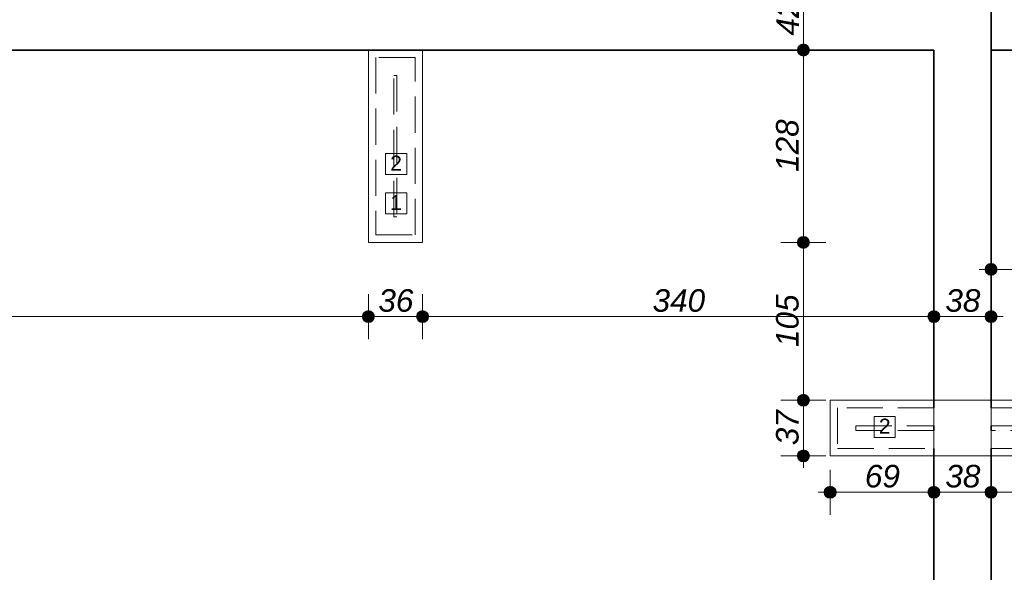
# Model space of a CAD drawing. Header units: millimetres. Extents: x -13944 to 76372, y -78836 to -36151.
# Tile 14 of 29: x 21836 to 28383, y -59638 to -55961. Entities that reach past the tile are written whole.
import ezdxf

# ---------------------------------------------------------------- set-up
doc = ezdxf.new("R2010")
doc.units = ezdxf.units.MM
doc.header["$MEASUREMENT"] = 0
doc.linetypes.add('Krawędzie ukryte', pattern=[340, 240, -100])
for name, color, linetype, lineweight in [('Instalacje - Went_Klim_Nr_pióra__42', 150, 'Continuous', 13), ('Konstrukcja - Dachy_Nr_pióra__2', 7, 'Continuous', 15), ('Konstrukcja - Stropy_Nr_pióra__1', 7, 'Continuous', 0), ('Konstrukcja - Ściany zew_Nr_pióra__1', 7, 'Continuous', 0), ('Konstrukcja - Ściany zew_Nr_pióra__6', 7, 'Continuous', 35), ('Wymiarowanie - Ogólne_Nr_pióra__82', 114, 'Continuous', 13)]:
    doc.layers.add(name, color=color, linetype=linetype, lineweight=lineweight)
doc.layers.add('Wymiarowanie - Ogólne', color=7, linetype='Continuous')
doc.styles.add('GENERATED_STYLE_1', font='txt')
doc.styles.add('GENERATED_STYLE_2', font='txt')
doc.dimstyles.new('GENERATED_STYLE__1', dxfattribs={"dimtxt": 150, "dimasz": 152, "dimexe": 0.18, "dimexo": 0, "dimgap": 0.09, "dimtad": 1, "dimlfac": 0.1, "dimzin": 0, "dimdsep": 46, "dimtxsty": 'GENERATED_STYLE_2', "dimblk": 'ARROWHEAD_11', "dimblk1": 'ARROWHEAD_11', "dimblk2": 'ARROWHEAD_11', "dimcen": 0.09, "dimclrd": 114, "dimclre": 114, "dimclrt": 114, "dimazin": 0, "dimtfac": 1, "dimtdec": 4, "dimtmove": 0, "dimatfit": 3, "dimfxl": 1, "dimtolj": 1, "dimtzin": 0, "dimarcsym": 0})
doc.dimstyles.new('GENERATED_STYLE__2', dxfattribs={"dimtxt": 150, "dimasz": 152, "dimexe": 0.18, "dimexo": 0, "dimgap": 0.09, "dimtad": 1, "dimtih": 1, "dimtoh": 1, "dimlfac": 0.1, "dimzin": 0, "dimdsep": 46, "dimtxsty": 'GENERATED_STYLE_2', "dimblk": 'ARROWHEAD_11', "dimblk1": 'ARROWHEAD_11', "dimblk2": 'ARROWHEAD_11', "dimcen": 0.09, "dimclrd": 114, "dimclre": 114, "dimclrt": 114, "dimazin": 0, "dimtfac": 1, "dimtdec": 4, "dimtmove": 0, "dimatfit": 3, "dimfxl": 1, "dimtolj": 1, "dimtzin": 0, "dimarcsym": 0})

# ---------------------------------------------------------------- blocks, each defined once
blk = doc.blocks.new('*D40')
at = {"layer": 'Wymiarowanie - Ogólne_Nr_pióra__82', "linetype": 'Continuous'}
for points in [[(17614.6, -57936.5), (17611.6, -57921.1), (17602.9, -57908.2), (17589.9, -57899.5), (17574.6, -57896.5), (17559.3, -57899.5), (17546.3, -57908.2), (17537.6, -57921.1), (17534.6, -57936.5), (17537.6, -57951.8), (17546.3, -57964.7), (17559.3, -57973.4), (17574.6, -57976.5), (17589.9, -57973.4), (17602.9, -57964.7), (17611.6, -57951.8)], [(24194.6, -57936.5), (24191.6, -57921.1), (24182.9, -57908.2), (24169.9, -57899.5), (24154.6, -57896.5), (24139.3, -57899.5), (24126.3, -57908.2), (24117.6, -57921.1), (24114.6, -57936.5), (24117.6, -57951.8), (24126.3, -57964.7), (24139.3, -57973.4), (24154.6, -57976.5), (24169.9, -57973.4), (24182.9, -57964.7), (24191.6, -57951.8)]]:
    blk.add_hatch(color=256, dxfattribs=at).paths.add_polyline_path(points)
for p, q in [((17574.6, -57896.5), (17574.6, -57786.5)), ((24154.6, -57896.5), (24154.6, -57786.5)), ((17614.6, -57936.5), (24114.6, -57936.5)), ((17574.6, -58086.5), (17574.6, -57976.5)), ((24154.6, -58086.5), (24154.6, -57976.5))]:
    blk.add_line(p, q, dxfattribs=at)
for centre in [(17574.6, -57936.5), (24154.6, -57936.5)]:
    blk.add_circle(centre, 40, dxfattribs=at)
at = {"layer": 'Wymiarowanie - Ogólne_Nr_pióra__82', "insert": (20693.9, -57906.5), "char_height": 150, "attachment_point": 7, "style": 'GENERATED_STYLE_2'}
blk.add_mtext('\\A1;{\\fArial|b0|i1|c238|p38;658}', dxfattribs=at)
blk = doc.blocks.new('ARROWHEAD_11')
at = {"color": 0, "linetype": 'Continuous', "lineweight": 0}
blk.add_line((0, 0), (-1, 0), dxfattribs=at)
at = {"color": 0, "linetype": 'Continuous', "lineweight": 0, "const_width": 0.25, "flags": 128}
blk.add_lwpolyline([(-0.125, 0, 1), (0.125, 0, 1)], format="xyb", close=True, dxfattribs=at)
blk = doc.blocks.new('*D41')
at = {"layer": 'Wymiarowanie - Ogólne_Nr_pióra__82', "linetype": 'Continuous'}
for points in [[(24194.6, -57936.5), (24191.6, -57921.1), (24182.9, -57908.2), (24169.9, -57899.5), (24154.6, -57896.5), (24139.3, -57899.5), (24126.3, -57908.2), (24117.6, -57921.1), (24114.6, -57936.5), (24117.6, -57951.8), (24126.3, -57964.7), (24139.3, -57973.4), (24154.6, -57976.5), (24169.9, -57973.4), (24182.9, -57964.7), (24191.6, -57951.8)], [(24554.6, -57936.5), (24551.6, -57921.1), (24542.9, -57908.2), (24529.9, -57899.5), (24514.6, -57896.5), (24499.3, -57899.5), (24486.3, -57908.2), (24477.6, -57921.1), (24474.6, -57936.5), (24477.6, -57951.8), (24486.3, -57964.7), (24499.3, -57973.4), (24514.6, -57976.5), (24529.9, -57973.4), (24542.9, -57964.7), (24551.6, -57951.8)]]:
    blk.add_hatch(color=256, dxfattribs=at).paths.add_polyline_path(points)
for p, q in [((24154.6, -57896.5), (24154.6, -57786.5)), ((24514.6, -57896.5), (24514.6, -57786.5)), ((24194.6, -57936.5), (24474.6, -57936.5)), ((24154.6, -58086.5), (24154.6, -57976.5)), ((24514.6, -58086.5), (24514.6, -57976.5))]:
    blk.add_line(p, q, dxfattribs=at)
for centre in [(24154.6, -57936.5), (24514.6, -57936.5)]:
    blk.add_circle(centre, 40, dxfattribs=at)
at = {"layer": 'Wymiarowanie - Ogólne_Nr_pióra__82', "insert": (24220.8, -57906.5), "char_height": 150, "attachment_point": 7, "style": 'GENERATED_STYLE_2'}
blk.add_mtext('\\A1;{\\fArial|b0|i1|c238|p38;36}', dxfattribs=at)
blk = doc.blocks.new('*D42')
at = {"layer": 'Wymiarowanie - Ogólne_Nr_pióra__82', "linetype": 'Continuous'}
for points in [[(24554.6, -57936.5), (24551.6, -57921.1), (24542.9, -57908.2), (24529.9, -57899.5), (24514.6, -57896.5), (24499.3, -57899.5), (24486.3, -57908.2), (24477.6, -57921.1), (24474.6, -57936.5), (24477.6, -57951.8), (24486.3, -57964.7), (24499.3, -57973.4), (24514.6, -57976.5), (24529.9, -57973.4), (24542.9, -57964.7), (24551.6, -57951.8)], [(27954.6, -57936.5), (27951.6, -57921.1), (27942.9, -57908.2), (27929.9, -57899.5), (27914.6, -57896.5), (27899.3, -57899.5), (27886.3, -57908.2), (27877.6, -57921.1), (27874.6, -57936.5), (27877.6, -57951.8), (27886.3, -57964.7), (27899.3, -57973.4), (27914.6, -57976.5), (27929.9, -57973.4), (27942.9, -57964.7), (27951.6, -57951.8)]]:
    blk.add_hatch(color=256, dxfattribs=at).paths.add_polyline_path(points)
for p, q in [((24514.6, -57896.5), (24514.6, -57786.5)), ((27914.6, -57896.5), (27914.6, -57786.5)), ((24554.6, -57936.5), (27874.6, -57936.5)), ((24514.6, -58086.5), (24514.6, -57976.5)), ((27914.6, -58086.5), (27914.6, -57976.5))]:
    blk.add_line(p, q, dxfattribs=at)
for centre in [(24514.6, -57936.5), (27914.6, -57936.5)]:
    blk.add_circle(centre, 40, dxfattribs=at)
at = {"layer": 'Wymiarowanie - Ogólne_Nr_pióra__82', "insert": (26043.9, -57906.5), "char_height": 150, "attachment_point": 7, "style": 'GENERATED_STYLE_2'}
blk.add_mtext('\\A1;{\\fArial|b0|i1|c238|p38;340}', dxfattribs=at)
blk = doc.blocks.new('*D43')
at = {"layer": 'Wymiarowanie - Ogólne_Nr_pióra__82', "linetype": 'Continuous'}
for points in [[(27954.6, -57936.5), (27951.6, -57921.1), (27942.9, -57908.2), (27929.9, -57899.5), (27914.6, -57896.5), (27899.3, -57899.5), (27886.3, -57908.2), (27877.6, -57921.1), (27874.6, -57936.5), (27877.6, -57951.8), (27886.3, -57964.7), (27899.3, -57973.4), (27914.6, -57976.5), (27929.9, -57973.4), (27942.9, -57964.7), (27951.6, -57951.8)], [(28334.6, -57936.5), (28331.6, -57921.1), (28322.9, -57908.2), (28309.9, -57899.5), (28294.6, -57896.5), (28279.3, -57899.5), (28266.3, -57908.2), (28257.6, -57921.1), (28254.6, -57936.5), (28257.6, -57951.8), (28266.3, -57964.7), (28279.3, -57973.4), (28294.6, -57976.5), (28309.9, -57973.4), (28322.9, -57964.7), (28331.6, -57951.8)]]:
    blk.add_hatch(color=256, dxfattribs=at).paths.add_polyline_path(points)
for p, q in [((27914.6, -57896.5), (27914.6, -57786.5)), ((28294.6, -57896.5), (28294.6, -57786.5)), ((27954.6, -57936.5), (28254.6, -57936.5)), ((28334.6, -57936.5), (28374.6, -57936.5)), ((27914.6, -58086.5), (27914.6, -57976.5)), ((28294.6, -58086.5), (28294.6, -57976.5))]:
    blk.add_line(p, q, dxfattribs=at)
for centre in [(27914.6, -57936.5), (28294.6, -57936.5)]:
    blk.add_circle(centre, 40, dxfattribs=at)
at = {"layer": 'Wymiarowanie - Ogólne_Nr_pióra__82', "insert": (27990.8, -57906.5), "char_height": 150, "attachment_point": 7, "style": 'GENERATED_STYLE_2'}
blk.add_mtext('\\A1;{\\fArial|b0|i1|c238|p38;38}', dxfattribs=at)
blk = doc.blocks.new('*D146')
at = {"layer": 'Wymiarowanie - Ogólne_Nr_pióra__82', "linetype": 'Continuous'}
for points in [[(27086.9, -58493.2), (27083.9, -58477.9), (27075.2, -58465), (27062.2, -58456.3), (27046.9, -58453.2), (27031.6, -58456.3), (27018.6, -58465), (27010, -58477.9), (27006.9, -58493.2), (27010, -58508.5), (27018.6, -58521.5), (27031.6, -58530.2), (27046.9, -58533.2), (27062.2, -58530.2), (27075.2, -58521.5), (27083.9, -58508.5)], [(27086.9, -58863.2), (27083.9, -58847.9), (27075.2, -58835), (27062.2, -58826.3), (27046.9, -58823.2), (27031.6, -58826.3), (27018.6, -58835), (27010, -58847.9), (27006.9, -58863.2), (27010, -58878.5), (27018.6, -58891.5), (27031.6, -58900.2), (27046.9, -58903.2), (27062.2, -58900.2), (27075.2, -58891.5), (27083.9, -58878.5)]]:
    blk.add_hatch(color=256, dxfattribs=at).paths.add_polyline_path(points)
for p, q in [((27006.9, -58493.2), (26896.9, -58493.2)), ((27196.9, -58493.2), (27086.9, -58493.2)), ((27046.9, -58823.2), (27046.9, -58533.2)), ((27006.9, -58863.2), (26896.9, -58863.2)), ((27046.9, -58943.2), (27046.9, -58903.2)), ((27196.9, -58863.2), (27086.9, -58863.2))]:
    blk.add_line(p, q, dxfattribs=at)
for centre in [(27046.9, -58493.2), (27046.9, -58863.2)]:
    blk.add_circle(centre, 40, dxfattribs=at)
at = {"layer": 'Wymiarowanie - Ogólne_Nr_pióra__82', "insert": (27016.9, -58792.1), "char_height": 150, "attachment_point": 7, "rotation": 90, "style": 'GENERATED_STYLE_2'}
blk.add_mtext('\\A1;{\\fArial|b0|i1|c238|p38;37}', dxfattribs=at)
blk = doc.blocks.new('*D147')
at = {"layer": 'Wymiarowanie - Ogólne_Nr_pióra__82', "linetype": 'Continuous'}
for points in [[(27086.9, -57443), (27083.9, -57427.7), (27075.2, -57414.7), (27062.2, -57406), (27046.9, -57403), (27031.6, -57406), (27018.6, -57414.7), (27010, -57427.7), (27006.9, -57443), (27010, -57458.3), (27018.6, -57471.3), (27031.6, -57479.9), (27046.9, -57483), (27062.2, -57479.9), (27075.2, -57471.3), (27083.9, -57458.3)], [(27086.9, -58493.2), (27083.9, -58477.9), (27075.2, -58465), (27062.2, -58456.3), (27046.9, -58453.2), (27031.6, -58456.3), (27018.6, -58465), (27010, -58477.9), (27006.9, -58493.2), (27010, -58508.5), (27018.6, -58521.5), (27031.6, -58530.2), (27046.9, -58533.2), (27062.2, -58530.2), (27075.2, -58521.5), (27083.9, -58508.5)]]:
    blk.add_hatch(color=256, dxfattribs=at).paths.add_polyline_path(points)
for p, q in [((27006.9, -57443), (26896.9, -57443)), ((27196.9, -57443), (27086.9, -57443)), ((27046.9, -58453.2), (27046.9, -57483)), ((27006.9, -58493.2), (26896.9, -58493.2)), ((27196.9, -58493.2), (27086.9, -58493.2))]:
    blk.add_line(p, q, dxfattribs=at)
for centre in [(27046.9, -57443), (27046.9, -58493.2)]:
    blk.add_circle(centre, 40, dxfattribs=at)
at = {"layer": 'Wymiarowanie - Ogólne_Nr_pióra__82', "insert": (27016.9, -58138.9), "char_height": 150, "attachment_point": 7, "rotation": 90, "style": 'GENERATED_STYLE_2'}
blk.add_mtext('\\A1;{\\fArial|b0|i1|c238|p38;105}', dxfattribs=at)
blk = doc.blocks.new('*D148')
at = {"layer": 'Wymiarowanie - Ogólne_Nr_pióra__82', "linetype": 'Continuous'}
for points in [[(27086.9, -56163), (27083.9, -56147.7), (27075.2, -56134.7), (27062.2, -56126), (27046.9, -56123), (27031.6, -56126), (27018.6, -56134.7), (27010, -56147.7), (27006.9, -56163), (27010, -56178.3), (27018.6, -56191.3), (27031.6, -56199.9), (27046.9, -56203), (27062.2, -56199.9), (27075.2, -56191.3), (27083.9, -56178.3)], [(27086.9, -57443), (27083.9, -57427.7), (27075.2, -57414.7), (27062.2, -57406), (27046.9, -57403), (27031.6, -57406), (27018.6, -57414.7), (27010, -57427.7), (27006.9, -57443), (27010, -57458.3), (27018.6, -57471.3), (27031.6, -57479.9), (27046.9, -57483), (27062.2, -57479.9), (27075.2, -57471.3), (27083.9, -57458.3)]]:
    blk.add_hatch(color=256, dxfattribs=at).paths.add_polyline_path(points)
for p, q in [((27006.9, -56163), (26896.9, -56163)), ((27196.9, -56163), (27086.9, -56163)), ((27046.9, -57403), (27046.9, -56203)), ((27006.9, -57443), (26896.9, -57443)), ((27196.9, -57443), (27086.9, -57443))]:
    blk.add_line(p, q, dxfattribs=at)
for centre in [(27046.9, -56163), (27046.9, -57443)]:
    blk.add_circle(centre, 40, dxfattribs=at)
at = {"layer": 'Wymiarowanie - Ogólne_Nr_pióra__82', "insert": (27016.9, -56973.7), "char_height": 150, "attachment_point": 7, "rotation": 90, "style": 'GENERATED_STYLE_2'}
blk.add_mtext('\\A1;{\\fArial|b0|i1|c238|p38;128}', dxfattribs=at)
blk = doc.blocks.new('*D149')
at = {"layer": 'Wymiarowanie - Ogólne_Nr_pióra__82', "linetype": 'Continuous'}
for points in [[(27086.9, -55743), (27083.9, -55727.7), (27075.2, -55714.7), (27062.2, -55706), (27046.9, -55703), (27031.6, -55706), (27018.6, -55714.7), (27010, -55727.7), (27006.9, -55743), (27010, -55758.3), (27018.6, -55771.3), (27031.6, -55779.9), (27046.9, -55783), (27062.2, -55779.9), (27075.2, -55771.3), (27083.9, -55758.3)], [(27086.9, -56163), (27083.9, -56147.7), (27075.2, -56134.7), (27062.2, -56126), (27046.9, -56123), (27031.6, -56126), (27018.6, -56134.7), (27010, -56147.7), (27006.9, -56163), (27010, -56178.3), (27018.6, -56191.3), (27031.6, -56199.9), (27046.9, -56203), (27062.2, -56199.9), (27075.2, -56191.3), (27083.9, -56178.3)]]:
    blk.add_hatch(color=256, dxfattribs=at).paths.add_polyline_path(points)
for p, q in [((27006.9, -55743), (26896.9, -55743)), ((27196.9, -55743), (27086.9, -55743)), ((27046.9, -56123), (27046.9, -55783)), ((27006.9, -56163), (26896.9, -56163)), ((27196.9, -56163), (27086.9, -56163))]:
    blk.add_line(p, q, dxfattribs=at)
for centre in [(27046.9, -55743), (27046.9, -56163)]:
    blk.add_circle(centre, 40, dxfattribs=at)
at = {"layer": 'Wymiarowanie - Ogólne_Nr_pióra__82', "insert": (27016.9, -56066.8), "char_height": 150, "attachment_point": 7, "rotation": 90, "style": 'GENERATED_STYLE_2'}
blk.add_mtext('\\A1;{\\fArial|b0|i1|c238|p38;42}', dxfattribs=at)
blk = doc.blocks.new('*D155')
at = {"layer": 'Wymiarowanie - Ogólne_Nr_pióra__82', "linetype": 'Continuous'}
for points in [[(27264.6, -59105.1), (27261.6, -59089.8), (27252.9, -59076.8), (27239.9, -59068.1), (27224.6, -59065.1), (27209.3, -59068.1), (27196.3, -59076.8), (27187.6, -59089.8), (27184.6, -59105.1), (27187.6, -59120.4), (27196.3, -59133.4), (27209.3, -59142), (27224.6, -59145.1), (27239.9, -59142), (27252.9, -59133.4), (27261.6, -59120.4)], [(27954.6, -59105.1), (27951.6, -59089.8), (27942.9, -59076.8), (27929.9, -59068.1), (27914.6, -59065.1), (27899.3, -59068.1), (27886.3, -59076.8), (27877.6, -59089.8), (27874.6, -59105.1), (27877.6, -59120.4), (27886.3, -59133.4), (27899.3, -59142), (27914.6, -59145.1), (27929.9, -59142), (27942.9, -59133.4), (27951.6, -59120.4)]]:
    blk.add_hatch(color=256, dxfattribs=at).paths.add_polyline_path(points)
for p, q in [((27224.6, -59065.1), (27224.6, -58955.1)), ((27914.6, -59065.1), (27914.6, -58955.1)), ((27144.6, -59105.1), (27184.6, -59105.1)), ((27264.6, -59105.1), (27874.6, -59105.1)), ((27224.6, -59255.1), (27224.6, -59145.1)), ((27914.6, -59255.1), (27914.6, -59145.1))]:
    blk.add_line(p, q, dxfattribs=at)
for centre in [(27224.6, -59105.1), (27914.6, -59105.1)]:
    blk.add_circle(centre, 40, dxfattribs=at)
at = {"layer": 'Wymiarowanie - Ogólne_Nr_pióra__82', "insert": (27455.8, -59075.1), "char_height": 150, "attachment_point": 7, "style": 'GENERATED_STYLE_2'}
blk.add_mtext('\\A1;{\\fArial|b0|i1|c238|p38;69}', dxfattribs=at)
blk = doc.blocks.new('*D156')
at = {"layer": 'Wymiarowanie - Ogólne_Nr_pióra__82', "linetype": 'Continuous'}
for points in [[(27954.6, -59105.1), (27951.6, -59089.8), (27942.9, -59076.8), (27929.9, -59068.1), (27914.6, -59065.1), (27899.3, -59068.1), (27886.3, -59076.8), (27877.6, -59089.8), (27874.6, -59105.1), (27877.6, -59120.4), (27886.3, -59133.4), (27899.3, -59142), (27914.6, -59145.1), (27929.9, -59142), (27942.9, -59133.4), (27951.6, -59120.4)], [(28334.6, -59105.1), (28331.6, -59089.8), (28322.9, -59076.8), (28309.9, -59068.1), (28294.6, -59065.1), (28279.3, -59068.1), (28266.3, -59076.8), (28257.6, -59089.8), (28254.6, -59105.1), (28257.6, -59120.4), (28266.3, -59133.4), (28279.3, -59142), (28294.6, -59145.1), (28309.9, -59142), (28322.9, -59133.4), (28331.6, -59120.4)]]:
    blk.add_hatch(color=256, dxfattribs=at).paths.add_polyline_path(points)
for p, q in [((27914.6, -59065.1), (27914.6, -58955.1)), ((28294.6, -59065.1), (28294.6, -58955.1)), ((27954.6, -59105.1), (28254.6, -59105.1)), ((27914.6, -59255.1), (27914.6, -59145.1)), ((28294.6, -59255.1), (28294.6, -59145.1))]:
    blk.add_line(p, q, dxfattribs=at)
for centre in [(27914.6, -59105.1), (28294.6, -59105.1)]:
    blk.add_circle(centre, 40, dxfattribs=at)
at = {"layer": 'Wymiarowanie - Ogólne_Nr_pióra__82', "insert": (27990.8, -59075.1), "char_height": 150, "attachment_point": 7, "style": 'GENERATED_STYLE_2'}
blk.add_mtext('\\A1;{\\fArial|b0|i1|c238|p38;38}', dxfattribs=at)
blk = doc.blocks.new('*D157')
at = {"layer": 'Wymiarowanie - Ogólne_Nr_pióra__82', "linetype": 'Continuous'}
for points in [[(28334.6, -59105.1), (28331.6, -59089.8), (28322.9, -59076.8), (28309.9, -59068.1), (28294.6, -59065.1), (28279.3, -59068.1), (28266.3, -59076.8), (28257.6, -59089.8), (28254.6, -59105.1), (28257.6, -59120.4), (28266.3, -59133.4), (28279.3, -59142), (28294.6, -59145.1), (28309.9, -59142), (28322.9, -59133.4), (28331.6, -59120.4)], [(29214.6, -59105.1), (29211.6, -59089.8), (29202.9, -59076.8), (29189.9, -59068.1), (29174.6, -59065.1), (29159.3, -59068.1), (29146.3, -59076.8), (29137.6, -59089.8), (29134.6, -59105.1), (29137.6, -59120.4), (29146.3, -59133.4), (29159.3, -59142), (29174.6, -59145.1), (29189.9, -59142), (29202.9, -59133.4), (29211.6, -59120.4)]]:
    blk.add_hatch(color=256, dxfattribs=at).paths.add_polyline_path(points)
for p, q in [((28294.6, -59065.1), (28294.6, -58955.1)), ((29174.6, -59065.1), (29174.6, -58955.1)), ((28334.6, -59105.1), (29134.6, -59105.1)), ((29214.6, -59105.1), (29254.6, -59105.1)), ((28294.6, -59255.1), (28294.6, -59145.1)), ((29174.6, -59255.1), (29174.6, -59145.1))]:
    blk.add_line(p, q, dxfattribs=at)
for centre in [(28294.6, -59105.1), (29174.6, -59105.1)]:
    blk.add_circle(centre, 40, dxfattribs=at)
at = {"layer": 'Wymiarowanie - Ogólne_Nr_pióra__82', "insert": (28620.8, -59075.1), "char_height": 150, "attachment_point": 7, "style": 'GENERATED_STYLE_2'}
blk.add_mtext('\\A1;{\\fArial|b0|i1|c238|p38;88}', dxfattribs=at)
blk = doc.blocks.new('*D178')
at = {"layer": 'Wymiarowanie - Ogólne_Nr_pióra__82', "linetype": 'Continuous'}
for points in [[(28334.6, -57622.5), (28331.6, -57607.2), (28322.9, -57594.2), (28309.9, -57585.5), (28294.6, -57582.5), (28279.3, -57585.5), (28266.3, -57594.2), (28257.6, -57607.2), (28254.6, -57622.5), (28257.6, -57637.8), (28266.3, -57650.8), (28279.3, -57659.4), (28294.6, -57662.5), (28309.9, -57659.4), (28322.9, -57650.8), (28331.6, -57637.8)], [(28834.6, -57622.5), (28831.6, -57607.2), (28822.9, -57594.2), (28809.9, -57585.5), (28794.6, -57582.5), (28779.3, -57585.5), (28766.3, -57594.2), (28757.6, -57607.2), (28754.6, -57622.5), (28757.6, -57637.8), (28766.3, -57650.8), (28779.3, -57659.4), (28794.6, -57662.5), (28809.9, -57659.4), (28822.9, -57650.8), (28831.6, -57637.8)]]:
    blk.add_hatch(color=256, dxfattribs=at).paths.add_polyline_path(points)
for p, q in [((28294.6, -57582.5), (28294.6, -57472.5)), ((28794.6, -57582.5), (28794.6, -57472.5)), ((28214.6, -57622.5), (28254.6, -57622.5)), ((28294.6, -57772.5), (28294.6, -57662.5)), ((28334.6, -57622.5), (28754.6, -57622.5)), ((28794.6, -57772.5), (28794.6, -57662.5))]:
    blk.add_line(p, q, dxfattribs=at)
for centre in [(28294.6, -57622.5), (28794.6, -57622.5)]:
    blk.add_circle(centre, 40, dxfattribs=at)
at = {"layer": 'Wymiarowanie - Ogólne_Nr_pióra__82', "insert": (28430.8, -57592.5), "char_height": 150, "attachment_point": 7, "style": 'GENERATED_STYLE_2'}
blk.add_mtext('\\A1;{\\fArial|b0|i1|c238|p38;50}', dxfattribs=at)

msp = doc.modelspace()

# ---------------------------------------------------------------- linework, layer by layer
at = {"layer": 'Instalacje - Went_Klim_Nr_pióra__42', "linetype": 'Continuous'}
for p, q in [((24269.365, -56851.427), (24409.365, -56851.427)), ((24269.365, -56991.427), (24269.365, -56851.427)), ((24409.365, -56851.427), (24409.365, -56991.427)), ((24409.365, -56991.427), (24269.365, -56991.427)), ((24269.365, -57112.978), (24409.365, -57112.978)), ((24269.365, -57252.978), (24269.365, -57112.978)), ((24409.365, -57112.978), (24409.365, -57252.978)), ((24409.365, -57252.978), (24269.365, -57252.978)), ((27516.634, -58601.016), (27516.634, -58741.016)), ((27656.634, -58601.016), (27516.634, -58601.016)), ((27656.634, -58741.016), (27656.634, -58601.016)), ((27516.634, -58741.016), (27656.634, -58741.016))]:
    msp.add_line(p, q, dxfattribs=at)
at = {"layer": 'Konstrukcja - Dachy_Nr_pióra__2', "linetype": 'Continuous', "flags": 128}
for points in [[(27914.596, -56162.978), (2644.596, -56162.978)], [(27914.596, -62585.152), (27914.596, -56162.978)]]:
    msp.add_lwpolyline(points, dxfattribs=at)
at = {"layer": 'Konstrukcja - Stropy_Nr_pióra__1', "linetype": 'Continuous', "flags": 128}
for points in [[(260.392, -58010.641), (2164.596, -58010.641), (2164.596, -55742.978), (28294.596, -55742.978), (28294.596, -63192.014), (2164.596, -63192.014), (2164.596, -62390.81), (129.028, -62390.81), (-140.574, -62390.81), (-39.055, -62245.826), (-1828.009, -60993.187)], [(24154.596, -56162.978), (24514.596, -56162.978), (24514.596, -57442.978), (24154.596, -57442.978)], [(27224.596, -58493.241), (29174.596, -58493.241), (29174.596, -58863.241), (27224.596, -58863.241)]]:
    msp.add_lwpolyline(points, close=True, dxfattribs=at)
at = {"layer": 'Konstrukcja - Ściany zew_Nr_pióra__1', "linetype": 'Krawędzie ukryte', "flags": 128}
for points in [[(24204.596, -56212.977), (24204.596, -57392.978)], [(24464.596, -56212.977), (24204.596, -56212.977)], [(24464.596, -57392.978), (24464.596, -56212.977)], [(24324.596, -57272.978), (24324.596, -56332.977)], [(24324.596, -56332.977), (24344.596, -56332.977)], [(24344.596, -56332.977), (24344.596, -57272.978)], [(24344.596, -57272.978), (24324.596, -57272.978)], [(24204.596, -57392.978), (24464.596, -57392.978)], [(27914.596, -58543.241), (27274.596, -58543.241)], [(27274.596, -58543.241), (27274.596, -58813.241)], [(29124.596, -58543.241), (28294.596, -58543.241)], [(27394.596, -58663.241), (27914.596, -58663.241)], [(27394.596, -58693.241), (27394.596, -58663.241)], [(27914.596, -58693.241), (27394.596, -58693.241)], [(28294.596, -58663.241), (29004.596, -58663.241)], [(29004.596, -58693.241), (28294.596, -58693.241)], [(27274.596, -58813.241), (27914.596, -58813.241)], [(28294.596, -58813.241), (29124.596, -58813.241)]]:
    msp.add_lwpolyline(points, dxfattribs=at)
at = {"layer": 'Konstrukcja - Ściany zew_Nr_pióra__6', "linetype": 'Continuous', "flags": 128}
for points in [[(28294.596, -58543.241), (28294.596, -55742.978)], [(2644.596, -56162.978), (27914.596, -56162.978)], [(27914.596, -56162.978), (27914.596, -58543.241)], [(28294.596, -56162.978), (28794.596, -56162.978)], [(27914.596, -58663.241), (27914.596, -58693.241)], [(28294.596, -58693.241), (28294.596, -58663.241)], [(27914.596, -58813.241), (27914.596, -62162.978)], [(28294.596, -62585.152), (28294.596, -58813.241)]]:
    msp.add_lwpolyline(points, dxfattribs=at)

# ---------------------------------------------------------------- texts
at = {"layer": 'Instalacje - Went_Klim_Nr_pióra__42', "linetype": 'Continuous', "char_height": 100, "style": 'GENERATED_STYLE_1'}
for s, insert, attachment_point in [('\\A1;{\\fArial|b0|i0|c238|p38;2}', (24377.308, -56915.712), 6), ('\\A1;{\\fArial|b0|i0|c238|p38;1}', (24377.308, -57177.263), 6), ('\\A1;{\\fArial|b0|i0|c238|p38;2}', (27548.691, -58665.301), 4)]:
    msp.add_mtext(s, dxfattribs=dict(at, insert=insert, attachment_point=attachment_point))

# ---------------------------------------------------------------- dimensions: what is measured, and where the dimension line sits
at = {"layer": 'Wymiarowanie - Ogólne', "color": 114, "linetype": 'Continuous', "lineweight": 13}
for base, p1, p2, picture, middle in [((27046.926, -55742.978), (26028.455, -56162.978), (27704.596, -55742.978), '*D149', (26941.926, -55952.978)), ((27046.926, -56162.978), (24514.596, -57442.978), (26028.455, -56162.978), '*D148', (26941.926, -56802.978)), ((27046.926, -58493.241), (27224.596, -58863.241), (27224.596, -58493.241), '*D146', (26941.926, -58678.241))]:
    dim = msp.add_linear_dim(base=base, p1=p1, p2=p2, angle=90, dimstyle='GENERATED_STYLE__1', dxfattribs=at)
    dim.commit()
    dim.dimension.update_dxf_attribs({"geometry": picture, "text_midpoint": middle, "dimtype": 160, "text_rotation": 90})
for base, p1, p2, picture, middle in [((28794.596, -57622.483), (28294.596, -56424.632), (28794.596, -56162.978), '*D178', (28544.596, -57517.483)), ((24154.596, -57936.456), (17574.596, -57362.978), (24154.596, -57442.978), '*D40', (20864.596, -57831.456)), ((24514.596, -57936.456), (24154.596, -57442.978), (24514.596, -57442.978), '*D41', (24334.596, -57831.456)), ((27914.596, -57936.456), (24514.596, -57442.978), (27914.596, -57614.369), '*D42', (26214.596, -57831.456)), ((28294.596, -57936.456), (27914.596, -57614.369), (28294.596, -57587.35), '*D43', (28104.596, -57831.456)), ((27914.596, -59105.091), (27224.596, -58863.241), (27914.596, -58863.241), '*D155', (27569.596, -59000.091)), ((28294.596, -59105.091), (27914.596, -58863.241), (28294.596, -58863.241), '*D156', (28104.596, -59000.091)), ((29174.596, -59105.091), (28294.596, -58863.241), (29174.596, -58863.241), '*D157', (28734.596, -59000.091))]:
    dim = msp.add_linear_dim(base=base, p1=p1, p2=p2, dimstyle='GENERATED_STYLE__2', dxfattribs=at)
    dim.commit()
    dim.dimension.update_dxf_attribs({"geometry": picture, "text_midpoint": middle, "dimtype": 160})
dim = msp.add_linear_dim(base=(27046.926, -57442.978), p1=(27224.596, -58493.241), p2=(24514.596, -57442.978), angle=90, text='105', dimstyle='GENERATED_STYLE__1', dxfattribs=at)
dim.commit()
dim.dimension.update_dxf_attribs({"geometry": '*D147', "text_midpoint": (26941.926, -57968.109), "dimtype": 160, "text_rotation": 90})

doc.saveas('drawing.dxf')
